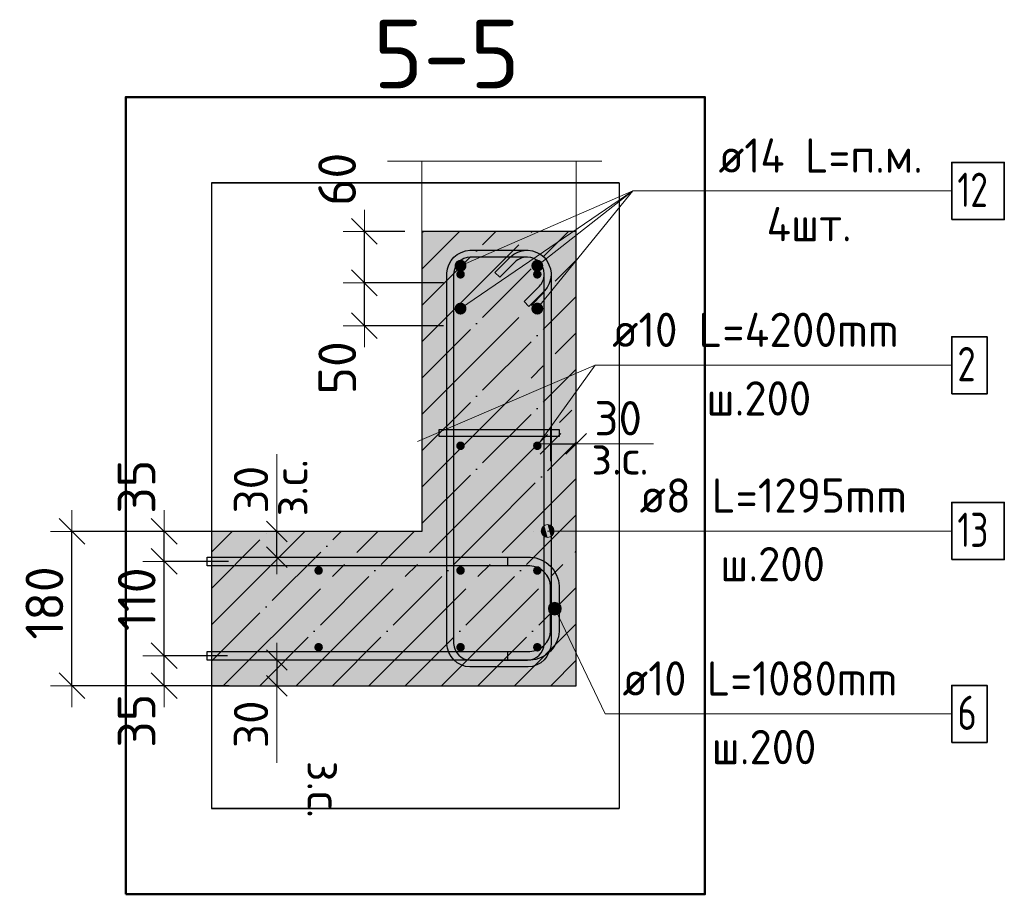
# Model space of a CAD drawing. Header units: millimetres. Extents: x -2258 to 68686, y -2266 to 30725.
# Tile 66 of 83: x 34597 to 35745, y 27607 to 28627. Entities that reach past the tile are written whole.
import ezdxf

# ---------------------------------------------------------------- set-up
doc = ezdxf.new("R2010")
doc.units = ezdxf.units.MM
doc.header["$PDMODE"] = 65
doc.linetypes.add('______11', pattern=[100, 80, -10, 0, -10])
doc.linetypes.add('______5', pattern=[220, 160, -20, 20, -20])
for name, color, linetype, lineweight in [('Standard', 7, 'Continuous', 25), ('Арм.стержн. Арматура края', 96, 'Continuous', 35), ('Арм.стержн. вертикальными 1', 22, 'Continuous', 35), ('Арм.стержн. Доп. арматура', 180, 'Continuous', 35), ('Арм.стержн. Хомут', 240, 'Continuous', 35), ('Арм.стержн.горизонт. 1', 180, 'Continuous', 35), ('Размерная линия_ общее', 7, 'Continuous', 13), ('Размерная линия_ общее_1', 7, 'Continuous', 13)]:
    doc.layers.add(name, color=color, linetype=linetype, lineweight=lineweight)
doc.layers.add('Арм.стержн.Стяжки', color=7, linetype='Continuous', lineweight=35, true_color=0x501e0f)
doc.styles.add('ISOCPEUR', font='ISOCPEUR')
doc.dimstyles.new('DIMSTYLE_11', dxfattribs={"dimtxt": 44, "dimasz": 50, "dimexe": 0, "dimexo": 0, "dimgap": 22, "dimtad": 2, "dimdec": 0, "dimrnd": 5, "dimzin": 12, "dimdsep": 46, "dimtxsty": 'ISOCPEUR', "dimblk1": 'ALL_ML_STRICH', "dimblk2": 'ALL_ML_STRICH', "dimsah": 1, "dimcen": 0, "dimclrd": 7, "dimclre": 256, "dimclrt": 7, "dimadec": 0, "dimazin": 0, "dimtfac": 1, "dimtdec": 0, "dimtix": 1, "dimtmove": 2, "dimatfit": 3, "dimfxl": 0, "dimtvp": 1.2, "dimtzin": 0, "dimlwd": 0, "dimlwe": -3, "dimarcsym": 0})
doc.dimstyles.new('DIMSTYLE_3', dxfattribs={"dimtxt": 44, "dimasz": 50, "dimexe": 0, "dimexo": 0, "dimgap": 22, "dimtad": 2, "dimdec": 0, "dimrnd": 5, "dimzin": 12, "dimdsep": 46, "dimtxsty": 'ISOCPEUR', "dimblk1": 'ALL_ML_STRICH', "dimblk2": 'ALL_ML_STRICH', "dimsah": 1, "dimcen": 0, "dimclrd": 7, "dimclre": 256, "dimclrt": 7, "dimadec": 0, "dimazin": 0, "dimtfac": 1, "dimtdec": 0, "dimtix": 1, "dimtmove": 2, "dimatfit": 3, "dimfxl": 0, "dimtzin": 0, "dimlwd": 0, "dimlwe": -3, "dimarcsym": 0})
doc.dimstyles.new('DIMSTYLE_9', dxfattribs={"dimtxt": 40, "dimasz": 40, "dimexe": 0, "dimexo": 0.001, "dimgap": 20, "dimtad": 2, "dimdec": 0, "dimrnd": 5, "dimzin": 12, "dimdsep": 46, "dimtxsty": 'ISOCPEUR', "dimblk1": 'ALL_ML_STRICH', "dimblk2": 'ALL_ML_STRICH', "dimsah": 1, "dimcen": 0, "dimse1": 1, "dimse2": 1, "dimclrd": 7, "dimclre": 256, "dimclrt": 7, "dimadec": 0, "dimazin": 0, "dimtfac": 1, "dimtdec": 0, "dimtix": 1, "dimtmove": 2, "dimatfit": 3, "dimfxl": 0, "dimtvp": 1.2, "dimtzin": 0, "dimlwd": 0, "dimlwe": -3, "dimarcsym": 0})

# ---------------------------------------------------------------- blocks, each defined once
blk = doc.blocks.new('ALL_ML_STRICH')
at = {"color": 0, "linetype": 'ByBlock', "lineweight": -2}
for p, q in [((0, -0.5), (0, 0.5)), ((-0.3, -0.3), (0.3, 0.3)), ((-1, 0), (0.5, 0))]:
    blk.add_line(p, q, dxfattribs=at)
blk = doc.blocks.new('*D230')
at = {"layer": 'DEFPOINTS', "color": 7, "linetype": 'Continuous', "lineweight": 13, "transparency": 33554687}
for p in [(34859.3, 27885), (34765.6, 27850), (34861.4, 27850)]:
    blk.add_point(p, dxfattribs=at)
at = {"layer": 'Размерная линия_ общее', "color": 253, "linetype": 'Continuous', "lineweight": -2, "true_color": 0xa0a0a0, "transparency": 33554687}
for p, q in [((34839.3, 27885), (34765.6, 27885)), ((34841.4, 27850), (34765.6, 27850))]:
    blk.add_line(p, q, dxfattribs=at)
at = {"layer": 'Размерная линия_ общее', "color": 7, "linetype": 'Continuous', "lineweight": -2, "transparency": 33554687}
blk.add_line((34765.6, 27850), (34765.6, 27885), dxfattribs=at)
at = {"layer": 'Размерная линия_ общее', "color": 7, "linetype": 'Continuous', "lineweight": 13, "transparency": 33554687, "xscale": 50, "yscale": 50, "zscale": 50}
for p, rotation in [((34765.6, 27885), 90), ((34765.6, 27850), 270)]:
    blk.add_blockref('ALL_ML_STRICH', p, dxfattribs=dict(at, rotation=rotation))
at = {"layer": 'Размерная линия_ общее', "color": 7, "linetype": 'Continuous', "lineweight": 13, "transparency": 33554687, "insert": (34733.5, 27809.3), "char_height": 44, "width": 88, "attachment_point": 5, "rotation": 90, "style": 'ISOCPEUR'}
blk.add_mtext('\\A1;{35}', dxfattribs=at)
blk = doc.blocks.new('*D231')
at = {"layer": 'DEFPOINTS', "color": 7, "linetype": 'Continuous', "lineweight": 13, "transparency": 33554687}
for p in [(34860.7, 27995), (34765.6, 27885), (34859.3, 27885)]:
    blk.add_point(p, dxfattribs=at)
at = {"layer": 'Размерная линия_ общее', "color": 253, "linetype": 'Continuous', "lineweight": -2, "true_color": 0xa0a0a0, "transparency": 33554687}
for p, q in [((34840.7, 27995), (34765.6, 27995)), ((34839.3, 27885), (34765.6, 27885))]:
    blk.add_line(p, q, dxfattribs=at)
at = {"layer": 'Размерная линия_ общее', "color": 7, "linetype": 'Continuous', "lineweight": -2, "transparency": 33554687}
blk.add_line((34765.6, 27885), (34765.6, 27995), dxfattribs=at)
at = {"layer": 'Размерная линия_ общее', "color": 7, "linetype": 'Continuous', "lineweight": 13, "transparency": 33554687, "xscale": 50, "yscale": 50, "zscale": 50}
for p, rotation in [((34765.6, 27995), 90), ((34765.6, 27885), 270)]:
    blk.add_blockref('ALL_ML_STRICH', p, dxfattribs=dict(at, rotation=rotation))
at = {"layer": 'Размерная линия_ общее', "color": 7, "linetype": 'Continuous', "lineweight": 13, "transparency": 33554687, "insert": (34733.6, 27951), "char_height": 44, "width": 132, "attachment_point": 5, "rotation": 90, "style": 'ISOCPEUR'}
blk.add_mtext('\\A1;{110}', dxfattribs=at)
blk = doc.blocks.new('*D232')
at = {"layer": 'DEFPOINTS', "color": 7, "linetype": 'Continuous', "lineweight": 13, "transparency": 33554687}
for p in [(34863.4, 28030), (34765.6, 27995), (34860.7, 27995)]:
    blk.add_point(p, dxfattribs=at)
at = {"layer": 'Размерная линия_ общее', "color": 253, "linetype": 'Continuous', "lineweight": -2, "true_color": 0xa0a0a0, "transparency": 33554687}
for p, q in [((34843.4, 28030), (34765.6, 28030)), ((34840.7, 27995), (34765.6, 27995))]:
    blk.add_line(p, q, dxfattribs=at)
at = {"layer": 'Размерная линия_ общее', "color": 7, "linetype": 'Continuous', "lineweight": -2, "transparency": 33554687}
blk.add_line((34765.6, 27995), (34765.6, 28030), dxfattribs=at)
at = {"layer": 'Размерная линия_ общее', "color": 7, "linetype": 'Continuous', "lineweight": 13, "transparency": 33554687, "xscale": 50, "yscale": 50, "zscale": 50}
for p, rotation in [((34765.6, 28030), 90), ((34765.6, 27995), 270)]:
    blk.add_blockref('ALL_ML_STRICH', p, dxfattribs=dict(at, rotation=rotation))
at = {"layer": 'Размерная линия_ общее', "color": 7, "linetype": 'Continuous', "lineweight": 13, "transparency": 33554687, "insert": (34733.4, 28082.2), "char_height": 44, "width": 88, "attachment_point": 5, "rotation": 90, "style": 'ISOCPEUR'}
blk.add_mtext('\\A1;{35}', dxfattribs=at)
blk = doc.blocks.new('*D233')
at = {"layer": 'DEFPOINTS', "color": 7, "linetype": 'Continuous', "lineweight": 13, "transparency": 33554687}
for p in [(34855.1, 28030), (34658, 27850), (34857.9, 27850)]:
    blk.add_point(p, dxfattribs=at)
at = {"layer": 'Размерная линия_ общее', "color": 253, "linetype": 'Continuous', "lineweight": -2, "true_color": 0xa0a0a0, "transparency": 33554687}
for p, q in [((34835.1, 28030), (34658, 28030)), ((34837.9, 27850), (34658, 27850))]:
    blk.add_line(p, q, dxfattribs=at)
at = {"layer": 'Размерная линия_ общее', "color": 7, "linetype": 'Continuous', "lineweight": -2, "transparency": 33554687}
blk.add_line((34658, 27850), (34658, 28030), dxfattribs=at)
at = {"layer": 'Размерная линия_ общее', "color": 7, "linetype": 'Continuous', "lineweight": 13, "transparency": 33554687, "xscale": 50, "yscale": 50, "zscale": 50}
for p, rotation in [((34658, 28030), 90), ((34658, 27850), 270)]:
    blk.add_blockref('ALL_ML_STRICH', p, dxfattribs=dict(at, rotation=rotation))
at = {"layer": 'Размерная линия_ общее', "color": 7, "linetype": 'Continuous', "lineweight": 13, "transparency": 33554687, "insert": (34626, 27946.6), "char_height": 44, "width": 132, "attachment_point": 5, "rotation": 90, "style": 'ISOCPEUR'}
blk.add_mtext('\\A1;{180}', dxfattribs=at)
blk = doc.blocks.new('*D248')
at = {"layer": 'DEFPOINTS', "color": 7, "linetype": 'Continuous', "lineweight": 13, "transparency": 33554687}
for p in [(34888.2, 28030), (34888.2, 28000), (34896.9, 28000)]:
    blk.add_point(p, dxfattribs=at)
at = {"layer": 'Размерная линия_ общее_1', "color": 7, "linetype": 'Continuous', "lineweight": -2, "transparency": 33554687}
blk.add_line((34896.9, 28000), (34896.9, 28030), dxfattribs=at)
at = {"layer": 'Размерная линия_ общее_1', "color": 7, "linetype": 'Continuous', "lineweight": 13, "transparency": 33554687, "xscale": 40, "yscale": 40, "zscale": 40}
for p, rotation in [((34896.9, 28030), 90), ((34896.9, 28000), 270)]:
    blk.add_blockref('ALL_ML_STRICH', p, dxfattribs=dict(at, rotation=rotation))
at = {"layer": 'Размерная линия_ общее_1', "color": 7, "linetype": 'Continuous', "lineweight": 13, "transparency": 33554687, "insert": (34892.7, 28047.6), "char_height": 40, "width": 2, "attachment_point": 1, "rotation": 90, "line_spacing_factor": 0.60241, "style": 'ISOCPEUR'}
blk.add_mtext('з.с.', dxfattribs=at)
at = {"layer": 'Размерная линия_ общее_1', "color": 7, "linetype": 'Continuous', "lineweight": 13, "transparency": 33554687, "insert": (34866.9, 28078.8), "char_height": 40, "width": 80, "attachment_point": 5, "rotation": 90, "style": 'ISOCPEUR'}
blk.add_mtext('\\A1;{30}', dxfattribs=at)
blk = doc.blocks.new('*D249')
at = {"layer": 'DEFPOINTS', "color": 7, "linetype": 'Continuous', "lineweight": 13, "transparency": 33554687}
for p in [(34888.2, 27880), (34896.9, 27880), (34888.2, 27850)]:
    blk.add_point(p, dxfattribs=at)
at = {"layer": 'Размерная линия_ общее_1', "color": 7, "linetype": 'Continuous', "lineweight": -2, "transparency": 33554687}
blk.add_line((34896.9, 27880), (34896.9, 27850), dxfattribs=at)
at = {"layer": 'Размерная линия_ общее_1', "color": 7, "linetype": 'Continuous', "lineweight": 13, "transparency": 33554687, "xscale": 40, "yscale": 40, "zscale": 40}
for p, rotation in [((34896.9, 27880), 90), ((34896.9, 27850), 270)]:
    blk.add_blockref('ALL_ML_STRICH', p, dxfattribs=dict(at, rotation=rotation))
at = {"layer": 'Размерная линия_ общее_1', "color": 7, "linetype": 'Continuous', "lineweight": 13, "transparency": 33554687, "insert": (34866.9, 27805.1), "char_height": 40, "width": 80, "attachment_point": 5, "rotation": 90, "style": 'ISOCPEUR'}
blk.add_mtext('\\A1;{30}', dxfattribs=at)
at = {"layer": 'Размерная линия_ общее_1', "color": 7, "linetype": 'Continuous', "lineweight": 13, "transparency": 33554687, "insert": (34972.7, 27762.4), "char_height": 40, "width": 2, "attachment_point": 1, "rotation": 270, "line_spacing_factor": 0.60241, "style": 'ISOCPEUR'}
blk.add_mtext('з.с.', dxfattribs=at)
blk = doc.blocks.new('*D296')
at = {"layer": 'DEFPOINTS', "color": 7, "linetype": 'Continuous', "lineweight": 13, "transparency": 33554687}
for p in [(35216.2, 28132.1), (35216.2, 28123.4), (35246.2, 28123.4)]:
    blk.add_point(p, dxfattribs=at)
at = {"layer": 'Размерная линия_ общее_1', "color": 7, "linetype": 'Continuous', "lineweight": -2, "transparency": 33554687}
blk.add_line((35216.2, 28132.1), (35246.2, 28132.1), dxfattribs=at)
at = {"layer": 'Размерная линия_ общее_1', "color": 7, "linetype": 'Continuous', "lineweight": 13, "transparency": 33554687, "xscale": 40, "yscale": 40, "zscale": 40, "rotation": 180}
blk.add_blockref('ALL_ML_STRICH', (35216.2, 28132.1), dxfattribs=at)
at = {"layer": 'Размерная линия_ общее_1', "color": 7, "linetype": 'Continuous', "lineweight": 13, "transparency": 33554687, "xscale": 40, "yscale": 40, "zscale": 40}
blk.add_blockref('ALL_ML_STRICH', (35246.2, 28132.1), dxfattribs=at)
at = {"layer": 'Размерная линия_ общее_1', "color": 7, "linetype": 'Continuous', "lineweight": 13, "transparency": 33554687, "insert": (35295.1, 28162.1), "char_height": 40, "width": 80, "attachment_point": 5, "style": 'ISOCPEUR'}
blk.add_mtext('\\A1;{30}', dxfattribs=at)
at = {"layer": 'Размерная линия_ общее_1', "color": 7, "linetype": 'Continuous', "lineweight": 13, "transparency": 33554687, "insert": (35263.8, 28136.3), "char_height": 40, "width": 2, "attachment_point": 1, "line_spacing_factor": 0.60241, "style": 'ISOCPEUR'}
blk.add_mtext('з.с.', dxfattribs=at)
blk = doc.blocks.new('*D297')
at = {"layer": 'DEFPOINTS', "color": 7, "linetype": 'Continuous', "lineweight": 13, "transparency": 33554687}
for p in [(35111.2, 28320), (34999.2, 28270), (35111.2, 28270)]:
    blk.add_point(p, dxfattribs=at)
at = {"layer": 'Размерная линия_ общее', "color": 253, "linetype": 'Continuous', "lineweight": -2, "true_color": 0xa0a0a0, "transparency": 33554687}
for p, q in [((35091.2, 28320), (34999.2, 28320)), ((35091.2, 28270), (34999.2, 28270))]:
    blk.add_line(p, q, dxfattribs=at)
at = {"layer": 'Размерная линия_ общее', "color": 7, "linetype": 'Continuous', "lineweight": -2, "transparency": 33554687}
blk.add_line((34999.2, 28270), (34999.2, 28320), dxfattribs=at)
at = {"layer": 'Размерная линия_ общее', "color": 7, "linetype": 'Continuous', "lineweight": 13, "transparency": 33554687, "xscale": 50, "yscale": 50, "zscale": 50}
for p, rotation in [((34999.2, 28320), 90), ((34999.2, 28270), 270)]:
    blk.add_blockref('ALL_ML_STRICH', p, dxfattribs=dict(at, rotation=rotation))
at = {"layer": 'Размерная линия_ общее', "color": 7, "linetype": 'Continuous', "lineweight": 13, "transparency": 33554687, "insert": (34967.5, 28220.9), "char_height": 44, "width": 88, "attachment_point": 5, "rotation": 90, "style": 'ISOCPEUR'}
blk.add_mtext('\\A1;{50}', dxfattribs=at)
blk = doc.blocks.new('*D298')
at = {"layer": 'DEFPOINTS', "color": 7, "linetype": 'Continuous', "lineweight": 13, "transparency": 33554687}
for p in [(35066.2, 28380), (34999.2, 28320), (35111.2, 28320)]:
    blk.add_point(p, dxfattribs=at)
at = {"layer": 'Размерная линия_ общее', "color": 253, "linetype": 'Continuous', "lineweight": -2, "true_color": 0xa0a0a0, "transparency": 33554687}
for p, q in [((35046.2, 28380), (34999.2, 28380)), ((35091.2, 28320), (34999.2, 28320))]:
    blk.add_line(p, q, dxfattribs=at)
at = {"layer": 'Размерная линия_ общее', "color": 7, "linetype": 'Continuous', "lineweight": -2, "transparency": 33554687}
blk.add_line((34999.2, 28320), (34999.2, 28380), dxfattribs=at)
at = {"layer": 'Размерная линия_ общее', "color": 7, "linetype": 'Continuous', "lineweight": 13, "transparency": 33554687, "xscale": 50, "yscale": 50, "zscale": 50}
for p, rotation in [((34999.2, 28380), 90), ((34999.2, 28320), 270)]:
    blk.add_blockref('ALL_ML_STRICH', p, dxfattribs=dict(at, rotation=rotation))
at = {"layer": 'Размерная линия_ общее', "color": 7, "linetype": 'Continuous', "lineweight": 13, "transparency": 33554687, "insert": (34967.3, 28440.8), "char_height": 44, "width": 88, "attachment_point": 5, "rotation": 90, "style": 'ISOCPEUR'}
blk.add_mtext('\\A1;{60}', dxfattribs=at)

msp = doc.modelspace()

# ---------------------------------------------------------------- hatches: boundary and pattern name
at = {"linetype": 'Continuous', "lineweight": -3, "transparency": 33554687}
msp.add_hatch(color=7, dxfattribs=at).paths.add_polyline_path([(35246.2, 27850), (35246.2, 28030), (34820.8, 28030), (34820.8, 27850)])
at = {"layer": 'Standard', "linetype": 'Continuous', "lineweight": -3, "transparency": 33554687}
msp.add_hatch(color=7, dxfattribs=at).paths.add_polyline_path([(35066.2, 28030), (35246.2, 28030), (35246.2, 28380), (35066.2, 28380)])
at = {"layer": 'Арм.стержн. Арматура края', "linetype": 'Continuous', "lineweight": 13, "transparency": 33554687}
for points in [[(35213.8, 27940.6), (35225.4, 27946.1), (35221.8, 27947.4)], [(35213.8, 27940.6), (35221.8, 27947.4), (35215.1, 27944.2)], [(35214.5, 27936.7), (35225.4, 27946.1), (35213.8, 27940.6)], [(35214.5, 27936.7), (35228, 27943.2), (35225.4, 27946.1)], [(35217, 27933.8), (35228, 27943.2), (35214.5, 27936.7)], [(35215.1, 27944.2), (35221.8, 27947.4), (35218, 27946.7)], [(35217, 27933.8), (35228.7, 27939.4), (35228, 27943.2)], [(35220.7, 27932.5), (35228.7, 27939.4), (35217, 27933.8)], [(35220.7, 27932.5), (35227.4, 27935.8), (35228.7, 27939.4)], [(35227.4, 27935.8), (35220.7, 27932.5), (35224.5, 27933.2)]]:
    msp.add_hatch(color=7, dxfattribs=at).paths.add_polyline_path(points)
at = {"layer": 'Арм.стержн. вертикальными 1', "linetype": 'Continuous', "lineweight": 50, "transparency": 33554687}
for points in [[(35116.2, 28329.9), (35115.9, 28331.9), (35114.8, 28333.5), (35113.2, 28334.6), (35111.2, 28334.9), (35109.3, 28334.6), (35107.7, 28333.5), (35106.6, 28331.9), (35106.2, 28329.9), (35106.6, 28328), (35107.7, 28326.4), (35109.3, 28325.3), (35111.2, 28324.9), (35113.2, 28325.3), (35114.8, 28326.4), (35115.9, 28328)], [(35205.8, 28329.9), (35205.4, 28331.9), (35204.3, 28333.5), (35202.7, 28334.6), (35200.8, 28334.9), (35198.9, 28334.6), (35197.2, 28333.5), (35196.2, 28331.9), (35195.8, 28329.9), (35196.2, 28328), (35197.2, 28326.4), (35198.9, 28325.3), (35200.8, 28324.9), (35202.7, 28325.3), (35204.3, 28326.4), (35205.4, 28328)], [(35116.2, 28129.9), (35115.9, 28131.8), (35114.8, 28133.5), (35113.2, 28134.6), (35111.2, 28134.9), (35109.3, 28134.6), (35107.7, 28133.5), (35106.6, 28131.8), (35106.2, 28129.9), (35106.6, 28128), (35107.7, 28126.4), (35109.3, 28125.3), (35111.2, 28124.9), (35113.2, 28125.3), (35114.8, 28126.4), (35115.9, 28128)], [(35205.8, 28129.9), (35205.4, 28131.8), (35204.3, 28133.5), (35202.7, 28134.6), (35200.8, 28134.9), (35198.9, 28134.6), (35197.2, 28133.5), (35196.2, 28131.8), (35195.8, 28129.9), (35196.2, 28128), (35197.2, 28126.4), (35198.9, 28125.3), (35200.8, 28124.9), (35202.7, 28125.3), (35204.3, 28126.4), (35205.4, 28128)], [(34950.7, 27984.5), (34950.4, 27986.4), (34949.3, 27988), (34947.7, 27989.1), (34945.7, 27989.5), (34943.8, 27989.1), (34942.2, 27988), (34941.1, 27986.4), (34940.7, 27984.5), (34941.1, 27982.6), (34942.2, 27980.9), (34943.8, 27979.8), (34945.7, 27979.5), (34947.7, 27979.8), (34949.3, 27980.9), (34950.4, 27982.6)], [(35116.2, 27984.5), (35115.9, 27986.4), (35114.8, 27988), (35113.2, 27989.1), (35111.2, 27989.5), (35109.3, 27989.1), (35107.7, 27988), (35106.6, 27986.4), (35106.2, 27984.5), (35106.6, 27982.6), (35107.7, 27980.9), (35109.3, 27979.8), (35111.2, 27979.5), (35113.2, 27979.8), (35114.8, 27980.9), (35115.9, 27982.6)], [(35205.8, 27984.5), (35205.4, 27986.4), (35204.3, 27988), (35202.7, 27989.1), (35200.8, 27989.5), (35198.9, 27989.1), (35197.2, 27988), (35196.2, 27986.4), (35195.8, 27984.5), (35196.2, 27982.6), (35197.2, 27980.9), (35198.9, 27979.8), (35200.8, 27979.5), (35202.7, 27979.8), (35204.3, 27980.9), (35205.4, 27982.6)], [(34950.7, 27894.9), (34950.4, 27896.8), (34949.3, 27898.5), (34947.7, 27899.6), (34945.7, 27899.9), (34943.8, 27899.6), (34942.2, 27898.5), (34941.1, 27896.8), (34940.7, 27894.9), (34941.1, 27893), (34942.2, 27891.4), (34943.8, 27890.3), (34945.7, 27889.9), (34947.7, 27890.3), (34949.3, 27891.4), (34950.4, 27893)], [(35116.2, 27894.9), (35115.9, 27896.8), (35114.8, 27898.5), (35113.2, 27899.6), (35111.2, 27899.9), (35109.3, 27899.6), (35107.7, 27898.5), (35106.6, 27896.8), (35106.2, 27894.9), (35106.6, 27893), (35107.7, 27891.4), (35109.3, 27890.3), (35111.2, 27889.9), (35113.2, 27890.3), (35114.8, 27891.4), (35115.9, 27893)], [(35205.8, 27894.9), (35205.4, 27896.8), (35204.3, 27898.5), (35202.7, 27899.6), (35200.8, 27899.9), (35198.9, 27899.6), (35197.2, 27898.5), (35196.2, 27896.8), (35195.8, 27894.9), (35196.2, 27893), (35197.2, 27891.4), (35198.9, 27890.3), (35200.8, 27889.9), (35202.7, 27890.3), (35204.3, 27891.4), (35205.4, 27893)]]:
    msp.add_hatch(color=4, dxfattribs=at).paths.add_polyline_path(points)
at = {"layer": 'Арм.стержн. Доп. арматура', "linetype": 'Continuous', "lineweight": 50, "transparency": 33554687}
for points in [[(35118.2, 28340), (35117.7, 28342.6), (35116.2, 28344.9), (35113.9, 28346.4), (35111.2, 28347), (35108.6, 28346.4), (35106.3, 28344.9), (35104.8, 28342.6), (35104.2, 28340), (35104.8, 28337.3), (35106.3, 28335), (35108.6, 28333.5), (35111.2, 28333), (35113.9, 28333.5), (35116.2, 28335), (35117.7, 28337.3)], [(35207.8, 28340), (35207.2, 28342.6), (35205.7, 28344.9), (35203.5, 28346.4), (35200.8, 28347), (35198.1, 28346.4), (35195.8, 28344.9), (35194.3, 28342.6), (35193.8, 28340), (35194.3, 28337.3), (35195.8, 28335), (35198.1, 28333.5), (35200.8, 28333), (35203.5, 28333.5), (35205.7, 28335), (35207.2, 28337.3)], [(35118.2, 28290), (35117.7, 28292.6), (35116.2, 28294.9), (35113.9, 28296.4), (35111.2, 28297), (35108.6, 28296.4), (35106.3, 28294.9), (35104.8, 28292.6), (35104.2, 28290), (35104.8, 28287.3), (35106.3, 28285), (35108.6, 28283.5), (35111.2, 28283), (35113.9, 28283.5), (35116.2, 28285), (35117.7, 28287.3)], [(35207.8, 28290), (35207.2, 28292.6), (35205.7, 28294.9), (35203.5, 28296.4), (35200.8, 28297), (35198.1, 28296.4), (35195.8, 28294.9), (35194.3, 28292.6), (35193.8, 28290), (35194.3, 28287.3), (35195.8, 28285), (35198.1, 28283.5), (35200.8, 28283), (35203.5, 28283.5), (35205.7, 28285), (35207.2, 28287.3)]]:
    msp.add_hatch(color=7, dxfattribs=at).paths.add_polyline_path(points)
at = {"layer": 'Арм.стержн. Хомут', "linetype": 'Continuous', "lineweight": 13, "transparency": 33554687}
for points in [[(35206.3, 28026.8), (35206.3, 28034.3), (35205.3, 28030.5)], [(35209, 28024.1), (35209, 28037), (35206.3, 28034.3)], [(35209, 28024.1), (35206.3, 28034.3), (35206.3, 28026.8)], [(35212.8, 28023), (35212.8, 28038), (35209, 28037)], [(35212.8, 28023), (35209, 28037), (35209, 28024.1)], [(35216.5, 28024.1), (35216.5, 28037), (35212.8, 28038)], [(35216.5, 28024.1), (35212.8, 28038), (35212.8, 28023)], [(35219.2, 28026.8), (35219.2, 28034.3), (35216.5, 28037)], [(35219.2, 28026.8), (35216.5, 28037), (35216.5, 28024.1)], [(35219.2, 28034.3), (35219.2, 28026.8), (35220.3, 28030.5)]]:
    msp.add_hatch(color=7, dxfattribs=at).paths.add_polyline_path(points)

# ---------------------------------------------------------------- linework, layer by layer
at = {"color": 7, "linetype": 'Continuous', "lineweight": 25, "transparency": 33554687}
for p, q in [((34820.8, 28080), (34820.8, 27800)), ((35066.2, 28030), (34820.8, 28030)), ((35246.2, 27850), (35246.2, 28030)), ((34820.8, 27850), (35246.2, 27850))]:
    msp.add_line(p, q, dxfattribs=at)
at = {"color": 7, "linetype": '______11', "lineweight": -3, "transparency": 33554687}
for p, q in [((34820.8, 27963.5), (34887.3, 28030)), ((34820.8, 27878.6), (34972.2, 28030)), ((34877, 27850), (35057, 28030)), ((34961.9, 27850), (35141.9, 28030)), ((35046.8, 27850), (35226.8, 28030)), ((35131.6, 27850), (35246.2, 27964.6)), ((35216.5, 27850), (35246.2, 27879.8))]:
    msp.add_line(p, q, dxfattribs=at)
at = {"color": 7, "linetype": '______5', "lineweight": -3, "transparency": 33554687}
for p, q in [((34820.8, 28005.9), (34844.9, 28030)), ((34820.8, 27921), (34929.8, 28030)), ((34834.6, 27850), (35014.6, 28030)), ((34919.5, 27850), (35099.5, 28030)), ((35004.3, 27850), (35184.3, 28030)), ((35089.2, 27850), (35246.2, 28007)), ((35174, 27850), (35246.2, 27922.2))]:
    msp.add_line(p, q, dxfattribs=at)
at = {"layer": 'Standard', "color": 7, "linetype": 'Continuous', "lineweight": 13, "transparency": 33554687}
for p, q in [((35026.2, 28462.1), (35276.2, 28462.1)), ((35061.2, 28134.9), (35268.1, 28223.9)), ((35246.2, 28132.1), (35336.2, 28132.1)), ((34896.9, 28030), (34896.9, 28120)), ((34896.9, 27850), (34896.9, 27760))]:
    msp.add_line(p, q, dxfattribs=at)
at = {"layer": 'Standard', "color": 52, "linetype": 'Continuous', "lineweight": -3, "transparency": 33554687}
for p, q in [((34820.8, 28436.7), (34820.8, 27706.7)), ((34820.8, 28436.7), (34820.8, 27706.7)), ((35296.2, 28436.7), (34820.8, 28436.7)), ((34820.8, 28436.7), (35296.2, 28436.7)), ((35296.2, 28436.7), (35296.2, 27706.7)), ((35296.2, 28436.7), (35296.2, 27706.7)), ((35296.2, 27706.7), (34820.8, 27706.7)), ((34820.8, 27706.7), (35296.2, 27706.7))]:
    msp.add_line(p, q, dxfattribs=at)
at = {"layer": 'Standard', "color": 7, "linetype": '______11', "lineweight": -3, "transparency": 33554687}
for p, q in [((35066.2, 28208.9), (35237.3, 28380)), ((35066.2, 28293.7), (35152.5, 28380)), ((35066.2, 28378.6), (35067.6, 28380)), ((35066.2, 28124), (35246.2, 28304)), ((35066.2, 28039.2), (35246.2, 28219.2)), ((35141.9, 28030), (35246.2, 28134.3)), ((35226.8, 28030), (35246.2, 28049.5))]:
    msp.add_line(p, q, dxfattribs=at)
at = {"layer": 'Standard', "color": 7, "linetype": '______5', "lineweight": -3, "transparency": 33554687}
for p, q in [((35066.2, 28251.3), (35194.9, 28380)), ((35066.2, 28336.1), (35110.1, 28380)), ((35066.2, 28166.4), (35246.2, 28346.4)), ((35066.2, 28081.6), (35246.2, 28261.6)), ((35099.5, 28030), (35246.2, 28176.7)), ((35184.3, 28030), (35246.2, 28091.9))]:
    msp.add_line(p, q, dxfattribs=at)
at = {"layer": 'Standard', "color": 7, "linetype": 'Continuous', "lineweight": 25, "transparency": 33554687}
for p, q in [((35066.2, 28380), (35066.2, 28030)), ((35246.2, 28380), (35066.2, 28380)), ((35246.2, 28030), (35246.2, 28380))]:
    msp.add_line(p, q, dxfattribs=at)
at = {"layer": 'Standard', "color": 7, "linetype": 'Continuous', "lineweight": 50, "transparency": 33554687}
msp.add_lwpolyline([(34720.8, 27606.7), (35396.2, 27606.7), (35396.2, 28536.7), (34720.8, 28536.7), (34720.8, 27606.7)], dxfattribs=at)
at = {"layer": 'Standard', "color": 7, "linetype": 'Continuous', "lineweight": 13, "transparency": 33554687}
msp.add_lwpolyline([(35066.2, 28380), (35246.2, 28380), (35246.2, 28462.1), (35066.2, 28462.1), (35066.2, 28380)], close=True, dxfattribs=at)
at = {"layer": 'Арм.стержн. Арматура края', "color": 7, "linetype": 'Continuous', "lineweight": 13, "transparency": 33554687}
for p, q in [((35218, 27946.7), (35218, 27946.7)), ((35280.1, 27817.2), (35221.2, 27940)), ((35228, 27943.2), (35228, 27943.2)), ((35214.5, 27936.7), (35214.5, 27936.7)), ((35224.5, 27933.2), (35224.5, 27933.2)), ((35280.1, 27817.2), (35684.1, 27817.2))]:
    msp.add_line(p, q, dxfattribs=at)
at = {"layer": 'Арм.стержн. Арматура края', "color": 4, "linetype": 'Continuous', "lineweight": 25, "transparency": 33554687}
msp.add_lwpolyline([(34815.8, 27890), (35192.2, 27890), (35196.7, 27890.6), (35201.3, 27892.1), (35205.5, 27894.5), (35208.9, 27897.3), (35211.8, 27900.7), (35214.1, 27904.9), (35215.6, 27909.5), (35216.2, 27914), (35216.2, 27965.9), (35215.6, 27970.4), (35214.1, 27975), (35211.8, 27979.2), (35208.9, 27982.6), (35205.5, 27985.5), (35201.3, 27987.8), (35196.7, 27989.3), (35192.2, 27990), (34815.8, 27990), (34815.8, 28000), (35192.9, 28000), (35199, 27999.1), (35205.4, 27997), (35211.2, 27993.7), (35216, 27989.7), (35220, 27984.9), (35223.3, 27979.1), (35225.4, 27972.7), (35226.2, 27966.6), (35226.2, 27913.3), (35225.4, 27907.2), (35223.3, 27900.9), (35220, 27895), (35216, 27890.2), (35211.2, 27886.2), (35205.4, 27882.9), (35199, 27880.8), (35192.9, 27880), (34815.8, 27880), (34815.8, 27890)], dxfattribs=at)
at = {"layer": 'Арм.стержн. Арматура края', "color": 7, "linetype": 'Continuous', "lineweight": 35, "transparency": 33554687}
msp.add_lwpolyline([(35684.1, 27783.9), (35725.4, 27783.9), (35725.4, 27850.5), (35684.1, 27850.5), (35684.1, 27783.9)], dxfattribs=at)
at = {"layer": 'Арм.стержн. Арматура края', "color": 7, "linetype": 'Continuous', "lineweight": 13, "transparency": 33554687}
msp.add_circle((35221.2, 27940), 7.5, dxfattribs=at)
at = {"layer": 'Арм.стержн. вертикальными 1', "color": 7, "linetype": 'Continuous', "lineweight": 13, "transparency": 33554687}
for q in [(35200.8, 28129.9), (35684.1, 28223.9)]:
    msp.add_line((35268.1, 28223.9), q, dxfattribs=at)
at = {"layer": 'Арм.стержн. вертикальными 1', "color": 7, "linetype": 'Continuous', "lineweight": 35, "transparency": 33554687}
msp.add_lwpolyline([(35684.1, 28190.5), (35725.4, 28190.5), (35725.4, 28257.2), (35684.1, 28257.2), (35684.1, 28190.5)], dxfattribs=at)
at = {"layer": 'Арм.стержн. Доп. арматура', "color": 7, "linetype": 'Continuous', "lineweight": 13, "transparency": 33554687}
for q in [(35111.2, 28290), (35111.2, 28340), (35200.8, 28290), (35200.8, 28340), (35684.1, 28427.2), (35684.1, 28427.2)]:
    msp.add_line((35312.1, 28427.2), q, dxfattribs=at)
at = {"layer": 'Арм.стержн. Доп. арматура', "color": 7, "linetype": 'Continuous', "lineweight": 35, "transparency": 33554687}
msp.add_lwpolyline([(35684.1, 28393.9), (35745.4, 28393.9), (35745.4, 28460.5), (35684.1, 28460.5), (35684.1, 28393.9)], dxfattribs=at)
msp.add_lwpolyline([(35684.1, 28393.9), (35745.4, 28393.9), (35745.4, 28460.5), (35684.1, 28460.5), (35684.1, 28393.9)], dxfattribs=at)
msp.add_lwpolyline([(35684.1, 28393.9), (35745.4, 28393.9), (35745.4, 28460.5), (35684.1, 28460.5), (35684.1, 28393.9)], dxfattribs=at)
msp.add_lwpolyline([(35684.1, 28393.9), (35745.4, 28393.9), (35745.4, 28460.5), (35684.1, 28460.5), (35684.1, 28393.9)], dxfattribs=at)
at = {"layer": 'Арм.стержн. Хомут', "color": 7, "linetype": 'Continuous', "lineweight": 13, "transparency": 33554687}
for p, q in [((35205.3, 28030.5), (35205.3, 28030.5)), ((35212.8, 28038), (35212.8, 28038)), ((35300.1, 28030.5), (35212.8, 28030.5)), ((35220.3, 28030.5), (35220.3, 28030.5)), ((35300.1, 28030.5), (35684.1, 28030.5)), ((35212.8, 28023), (35212.8, 28023))]:
    msp.add_line(p, q, dxfattribs=at)
at = {"layer": 'Арм.стержн. Хомут', "color": 40, "linetype": 'Continuous', "lineweight": 25, "transparency": 33554687}
msp.add_lwpolyline([(35185.3, 28298.2), (35203.2, 28316.1), (35204.4, 28317.5), (35205.5, 28319), (35206.5, 28320.7), (35207.3, 28322.3), (35207.9, 28324), (35208.3, 28325.9), (35208.6, 28327.7), (35208.8, 28329.6), (35208.8, 28330.7), (35208.3, 28334.3), (35207.1, 28338), (35205.2, 28341.4), (35202.9, 28344.1), (35200.2, 28346.4), (35196.8, 28348.3), (35193.2, 28349.5), (35189.5, 28350), (35122.5, 28350), (35118.9, 28349.5), (35115.2, 28348.3), (35111.8, 28346.4), (35109.1, 28344.1), (35106.8, 28341.4), (35105, 28338), (35103.7, 28334.3), (35103.2, 28330.7), (35103.2, 27899.2), (35103.7, 27895.6), (35105, 27891.9), (35106.8, 27888.5), (35109.1, 27885.8), (35111.8, 27883.5), (35115.2, 27881.6), (35118.9, 27880.4), (35122.5, 27879.9), (35189.5, 27879.9), (35193.2, 27880.4), (35196.8, 27881.6), (35200.2, 27883.5), (35202.9, 27885.8), (35205.2, 27888.5), (35207.1, 27891.9), (35208.3, 27895.6), (35208.8, 27899.2), (35208.8, 28330.7), (35208.3, 28334.3), (35207.1, 28338), (35205.2, 28341.4), (35202.9, 28344.1), (35200.2, 28346.4), (35196.8, 28348.3), (35193.2, 28349.5), (35189.5, 28350), (35188.4, 28350), (35186.5, 28349.8), (35184.7, 28349.5), (35182.9, 28349.1), (35181.1, 28348.4), (35179.5, 28347.7), (35177.9, 28346.7), (35176.3, 28345.6), (35174.9, 28344.4), (35157, 28326.5), (35151.4, 28332.2), (35169.4, 28350.2), (35171.4, 28351.9), (35173.5, 28353.4), (35175.7, 28354.7), (35178.1, 28355.8), (35180.5, 28356.7), (35183, 28357.4), (35185.6, 28357.8), (35188.1, 28358), (35190.1, 28358), (35195, 28357.3), (35200.1, 28355.6), (35204.7, 28353), (35208.6, 28349.8), (35211.8, 28345.9), (35214.4, 28341.2), (35216.1, 28336.2), (35216.8, 28331.3), (35216.8, 27898.6), (35216.1, 27893.7), (35214.4, 27888.7), (35211.8, 27884), (35208.6, 27880.1), (35204.7, 27876.9), (35200.1, 27874.3), (35195, 27872.6), (35190.1, 27871.9), (35121.9, 27871.9), (35117, 27872.6), (35112, 27874.3), (35107.3, 27876.9), (35103.4, 27880.1), (35100.2, 27884), (35097.6, 27888.7), (35095.9, 27893.7), (35095.2, 27898.6), (35095.2, 28331.3), (35095.9, 28336.2), (35097.6, 28341.2), (35100.2, 28345.9), (35103.4, 28349.8), (35107.3, 28353), (35112, 28355.6), (35117, 28357.3), (35121.9, 28358), (35190.1, 28358), (35195, 28357.3), (35200.1, 28355.6), (35204.7, 28353), (35208.6, 28349.8), (35211.8, 28345.9), (35214.4, 28341.2), (35216.1, 28336.2), (35216.8, 28331.3), (35216.8, 28329.3), (35216.6, 28326.8), (35216.2, 28324.2), (35215.5, 28321.7), (35214.6, 28319.2), (35213.6, 28316.9), (35212.2, 28314.7), (35210.7, 28312.5), (35209, 28310.6), (35191, 28292.6), (35185.3, 28298.2)], dxfattribs=at)
at = {"layer": 'Арм.стержн. Хомут', "color": 7, "linetype": 'Continuous', "lineweight": 35, "transparency": 33554687}
msp.add_lwpolyline([(35684.1, 27997.2), (35745.4, 27997.2), (35745.4, 28063.9), (35684.1, 28063.9), (35684.1, 27997.2)], dxfattribs=at)
at = {"layer": 'Арм.стержн. Хомут', "color": 7, "linetype": 'Continuous', "lineweight": 13, "transparency": 33554687}
msp.add_circle((35212.8, 28030.5), 7.5, dxfattribs=at)
at = {"layer": 'Арм.стержн.горизонт. 1', "color": 52, "linetype": 'Continuous', "lineweight": 25, "transparency": 33554687}
for p, q in [((35196.2, 28030), (35196.2, 28030)), ((35196.2, 27850), (35196.2, 27850))]:
    msp.add_line(p, q, dxfattribs=at)
at = {"layer": 'Арм.стержн.горизонт. 1', "color": 4, "linetype": 'Continuous', "lineweight": 25, "transparency": 33554687}
for points in [[(34815.8, 28000), (35166.2, 28000), (35166.2, 27990), (34815.8, 27990), (34815.8, 28000)], [(34815.8, 27890), (35166.2, 27890), (35166.2, 27880), (34815.8, 27880), (34815.8, 27890)]]:
    msp.add_lwpolyline(points, dxfattribs=at)
at = {"layer": 'Арм.стержн.Стяжки', "color": 40, "linetype": 'Continuous', "lineweight": 25, "transparency": 33554687}
msp.add_lwpolyline([(35086.2, 28148.9), (35226.2, 28148.9), (35226.2, 28140.9), (35086.2, 28140.9), (35086.2, 28148.9)], dxfattribs=at)

# ---------------------------------------------------------------- texts
at = {"layer": 'Standard', "color": 7, "linetype": 'Continuous', "lineweight": 13, "transparency": 33554687, "insert": (35009.5, 28547), "char_height": 80, "width": 204.522, "attachment_point": 7, "style": 'ISOCPEUR'}
msp.add_mtext('\\A1;{\\fISOCPEUR|i0|b0;\\H80.000000;\\W1.000000;\\C7;5-5}\\P', dxfattribs=at)
at = {"layer": 'Арм.стержн. Арматура края', "color": 7, "linetype": 'Continuous', "lineweight": 25, "transparency": 33554687, "char_height": 40, "attachment_point": 7, "style": 'ISOCPEUR'}
for s, insert, width in [('\\W0.94;ø10 L=1080mm ', (35300.1, 27838.5), 382.615), ('\\W0.78;6', (35690.7, 27798.5), 43.521), ('\\W0.95;ш.200 ', (35404.1, 27758.5), 174.933)]:
    msp.add_mtext(s, dxfattribs=dict(at, insert=insert, width=width))
at = {"layer": 'Арм.стержн. вертикальными 1', "color": 7, "linetype": 'Continuous', "lineweight": 25, "transparency": 33554687, "char_height": 40, "attachment_point": 7, "style": 'ISOCPEUR'}
for s, insert, width in [('\\W0.96;ø10 L=4200mm ', (35288.1, 28245.2), 395.02), ('\\W0.78;2', (35690.7, 28205.2), 43.521), ('\\W0.95;ш.200 ', (35398.1, 28165.2), 174.933)]:
    msp.add_mtext(s, dxfattribs=dict(at, insert=insert, width=width))
at = {"layer": 'Арм.стержн. Доп. арматура', "color": 7, "linetype": 'Continuous', "lineweight": 25, "transparency": 33554687, "char_height": 40, "attachment_point": 7, "style": 'ISOCPEUR'}
for s, insert, width in [('\\W0.94;ø14 L=п.м.', (35412.1, 28448.5), 270.67), ('\\W0.75;12', (35690.7, 28408.5), 62.971), ('\\W0.75;12', (35690.7, 28408.5), 62.971), ('\\W0.75;12', (35690.7, 28408.5), 62.971), ('\\W0.75;12', (35690.7, 28408.5), 62.971), ('\\W0.95;4шт. ', (35468.1, 28368.5), 158.877)]:
    msp.add_mtext(s, dxfattribs=dict(at, insert=insert, width=width))
at = {"layer": 'Арм.стержн. Хомут', "color": 7, "linetype": 'Continuous', "lineweight": 25, "transparency": 33554687, "char_height": 40, "attachment_point": 7, "style": 'ISOCPEUR'}
for s, insert, width in [('\\W0.96;ø8 L=1295mm ', (35320.1, 28051.9), 362.962), ('\\W0.75;13', (35690.7, 28011.9), 62.971), ('\\W0.95;ш.200 ', (35414.1, 27971.9), 174.933)]:
    msp.add_mtext(s, dxfattribs=dict(at, insert=insert, width=width))

# ---------------------------------------------------------------- dimensions: what is measured, and where the dimension line sits
at = {"layer": 'Размерная линия_ общее', "color": 7, "linetype": 'Continuous', "lineweight": 13, "transparency": 33554687}
for base, p1, p2, dimstyle, picture, middle in [((34999.2, 28380), (35091.2, 28320), (35046.2, 28380), 'DIMSTYLE_11', '*D298', (34967.3, 28440.8)), ((34999.2, 28320), (35091.2, 28270), (35091.2, 28320), 'DIMSTYLE_11', '*D297', (34967.5, 28220.9)), ((34765.6, 28030), (34840.7, 27995), (34843.4, 28030), 'DIMSTYLE_11', '*D232', (34733.4, 28082.2)), ((34658, 28030), (34837.9, 27850), (34835.1, 28030), 'DIMSTYLE_3', '*D233', (34626, 27946.6)), ((34765.6, 27995), (34839.3, 27885), (34840.7, 27995), 'DIMSTYLE_11', '*D231', (34733.6, 27951)), ((34765.6, 27885), (34841.4, 27850), (34839.3, 27885), 'DIMSTYLE_11', '*D230', (34733.5, 27809.3))]:
    dim = msp.add_linear_dim(base=base, p1=p1, p2=p2, angle=90, dimstyle=dimstyle, override={"dimpost": '<>', "dimclrd": 7, "dimclre": 253, "dimclrt": 7, "dimlwd": 0, "dimlwe": 65533}, dxfattribs=at)
    dim.commit()
    dim.dimension.update_dxf_attribs({"geometry": picture, "text_midpoint": middle, "dimtype": 160})
at = {"layer": 'Размерная линия_ общее_1', "color": 7, "linetype": 'Continuous', "lineweight": 13, "transparency": 33554687}
dim = msp.add_linear_dim(base=(35246.2, 28132.1), p1=(35216.2, 28123.4), p2=(35246.2, 28123.4), text='<>\\Xз.с.', dimstyle='DIMSTYLE_9', override={"dimpost": '<>', "dimclrd": 7, "dimclre": 253, "dimclrt": 7, "dimlwd": 0, "dimlwe": 65533}, dxfattribs=at)
dim.commit()
dim.dimension.update_dxf_attribs({"geometry": '*D296', "text_midpoint": (35295.1, 28162.1), "dimtype": 160})
for base, p1, p2, angle, picture, middle in [((34896.9, 28030), (34888.2, 28000), (34888.2, 28030), 90, '*D248', (34866.9, 28078.8)), ((34896.9, 27850), (34888.2, 27880), (34888.2, 27850), 270, '*D249', (34866.9, 27805.1))]:
    dim = msp.add_linear_dim(base=base, p1=p1, p2=p2, angle=angle, text='<>\\Xз.с.', dimstyle='DIMSTYLE_9', override={"dimpost": '<>', "dimclrd": 7, "dimclre": 253, "dimclrt": 7, "dimlwd": 0, "dimlwe": 65533}, dxfattribs=at)
    dim.commit()
    dim.dimension.update_dxf_attribs({"geometry": picture, "text_midpoint": middle, "dimtype": 160})

doc.saveas('drawing.dxf')
